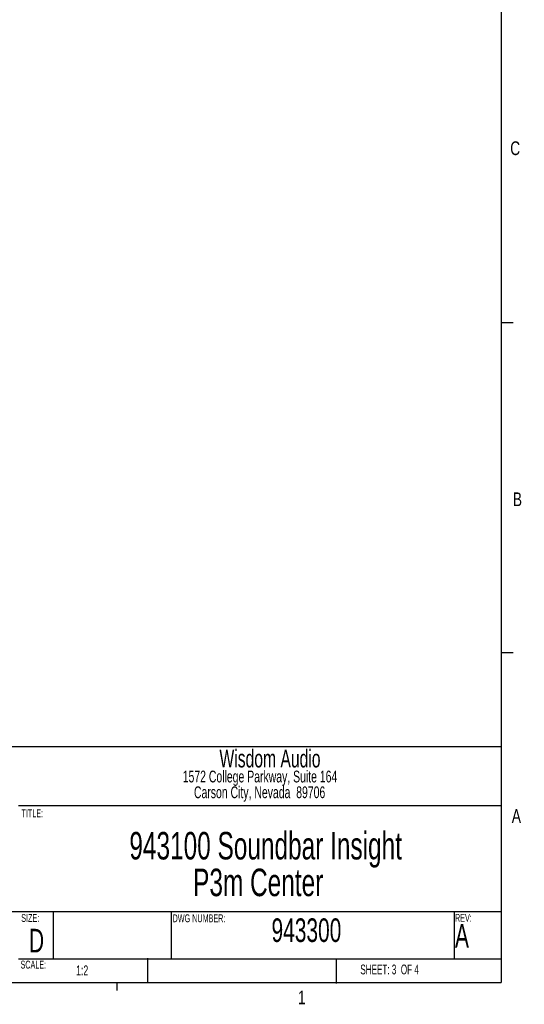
# Paper-space layout 'P3m-C' of a CAD drawing. Header units: inches. Extents: x 0.3 to 33.8, y 0.2 to 21.7.
# Tile 23 of 24: x 28.4 to 33.8, y 0.2 to 10.6. Entities that reach past the tile are written whole.
import ezdxf

# ---------------------------------------------------------------- set-up
doc = ezdxf.new("R2010")
doc.units = ezdxf.units.IN
doc.header["$MEASUREMENT"] = 0
doc.layers.add('BORDERS', color=7, linetype='Continuous')
doc.styles.add('SLDTEXTSTYLE0', font='TXT', dxfattribs={"width": 0.75})
doc.styles.add('SLDTEXTSTYLE3', font='TXT', dxfattribs={"width": 0.663})
doc.styles.add('SLDTEXTSTYLE4', font='TXT', dxfattribs={"width": 0.616429})

# ---------------------------------------------------------------- blocks, each defined once
blk = doc.blocks.new('SW_NOTE_0_29')
at = {"layer": 'BORDERS', "color": 0, "attachment_point": 2, "style": 'SLDTEXTSTYLE3'}
for s, insert, char_height in [('943100 Soundbar Insight', (2.101, 0.376), 0.29167), ('P3m Center', (2.022, -0.013), 0.2917)]:
    blk.add_mtext(s, dxfattribs=dict(at, insert=insert, char_height=char_height))
blk = doc.blocks.new('SW_NOTE_0_31')
at = {"layer": 'BORDERS', "color": 0, "char_height": 0.125, "attachment_point": 2, "style": 'SLDTEXTSTYLE3'}
for s, insert in [('1572 College Parkway, Suite 164', (1.193, 0.161)), ('Carson City, Nevada  89706', (1.189, -0.006))]:
    blk.add_mtext(s, dxfattribs=dict(at, insert=insert))

psp = doc.layouts.new('P3m-C')

# ---------------------------------------------------------------- linework, layer by layer
at = {"layer": 'BORDERS', "lineweight": 25}
for p, q in [((33.52288, 21.4106), (33.52288, 0.4106)), ((33.52288, 2.9106), (22.5761, 2.9106)), ((0.52288, 0.4106), (33.52288, 0.4106))]:
    psp.add_line(p, q, dxfattribs=at)
at = {"layer": 'BORDERS'}
for p, q in [((33.52288, 7.4106), (33.64788, 7.4106)), ((33.52288, 3.9106), (33.64788, 3.9106)), ((28.40288, 2.2906), (33.52264, 2.2906)), ((33.52284, 1.1606), (26.40288, 1.1606)), ((28.77288, 1.1606), (28.77288, 0.6606)), ((30.02288, 1.1606), (30.02288, 0.6606)), ((33.02288, 1.1606), (33.02288, 0.6606)), ((33.52284, 0.6606), (28.40288, 0.6606)), ((29.77288, 0.6687), (29.77288, 0.41036)), ((31.77288, 0.6606), (31.77288, 0.40227)), ((29.44788, 0.4106), (29.44788, 0.3258))]:
    psp.add_line(p, q, dxfattribs=at)

# ---------------------------------------------------------------- block references
at = {"layer": 'BORDERS', "color": 250}
psp.add_blockref('SW_NOTE_0_31', (29.77165, 2.49798), dxfattribs=at)
at = {"layer": 'BORDERS'}
psp.add_blockref('SW_NOTE_0_29', (28.92366, 1.63261), dxfattribs=at)

# ---------------------------------------------------------------- texts
at = {"layer": 'BORDERS', "color": 7, "char_height": 0.14583, "attachment_point": 1, "style": 'SLDTEXTSTYLE0'}
for s, insert in [('C', (33.61746, 9.33281)), ('B', (33.64505, 5.60964)), ('A', (33.63405, 2.25112)), ('1', (31.36684, 0.32667))]:
    psp.add_mtext(s, dxfattribs=dict(at, insert=insert))
at = {"layer": 'BORDERS', "color": 250, "insert": (31.0706, 2.88067), "char_height": 0.1875, "attachment_point": 2, "style": 'SLDTEXTSTYLE3'}
psp.add_mtext('Wisdom Audio', dxfattribs=at)
at = {"layer": 'BORDERS'}
for s, insert, char_height, attachment_point, style in [('6/17/2026', (28.06685, 2.73703), 0.125, 2, 'SLDTEXTSTYLE3'), ('TITLE:', (28.43625, 2.24862), 0.083333, 1, 'SLDTEXTSTYLE3'), ('SIZE:', (28.43335, 1.13808), 0.083333, 1, 'SLDTEXTSTYLE3'), ('DWG NUMBER:', (30.03834, 1.13468), 0.0833333, 1, 'SLDTEXTSTYLE3'), ('943300', (31.45696, 1.09202), 0.25, 2, 'SLDTEXTSTYLE3'), ('REV:', (33.03202, 1.13903), 0.083333, 1, 'SLDTEXTSTYLE3'), ('D', (28.59546, 0.98135), 0.25, 2, 'SLDTEXTSTYLE3'), ('A', (33.03202, 1.0331), 0.25, 1, 'SLDTEXTSTYLE3'), ('SCALE:', (28.42591, 0.64347), 0.083333, 1, 'SLDTEXTSTYLE3'), ('1:2', (29.01549, 0.593), 0.104167, 1, 'SLDTEXTSTYLE3'), ('SHEET: 3  OF 4', (32.02852, 0.60232), 0.1041667, 1, 'SLDTEXTSTYLE4')]:
    psp.add_mtext(s, dxfattribs=dict(at, insert=insert, char_height=char_height, attachment_point=attachment_point, style=style))

doc.saveas('drawing.dxf')
